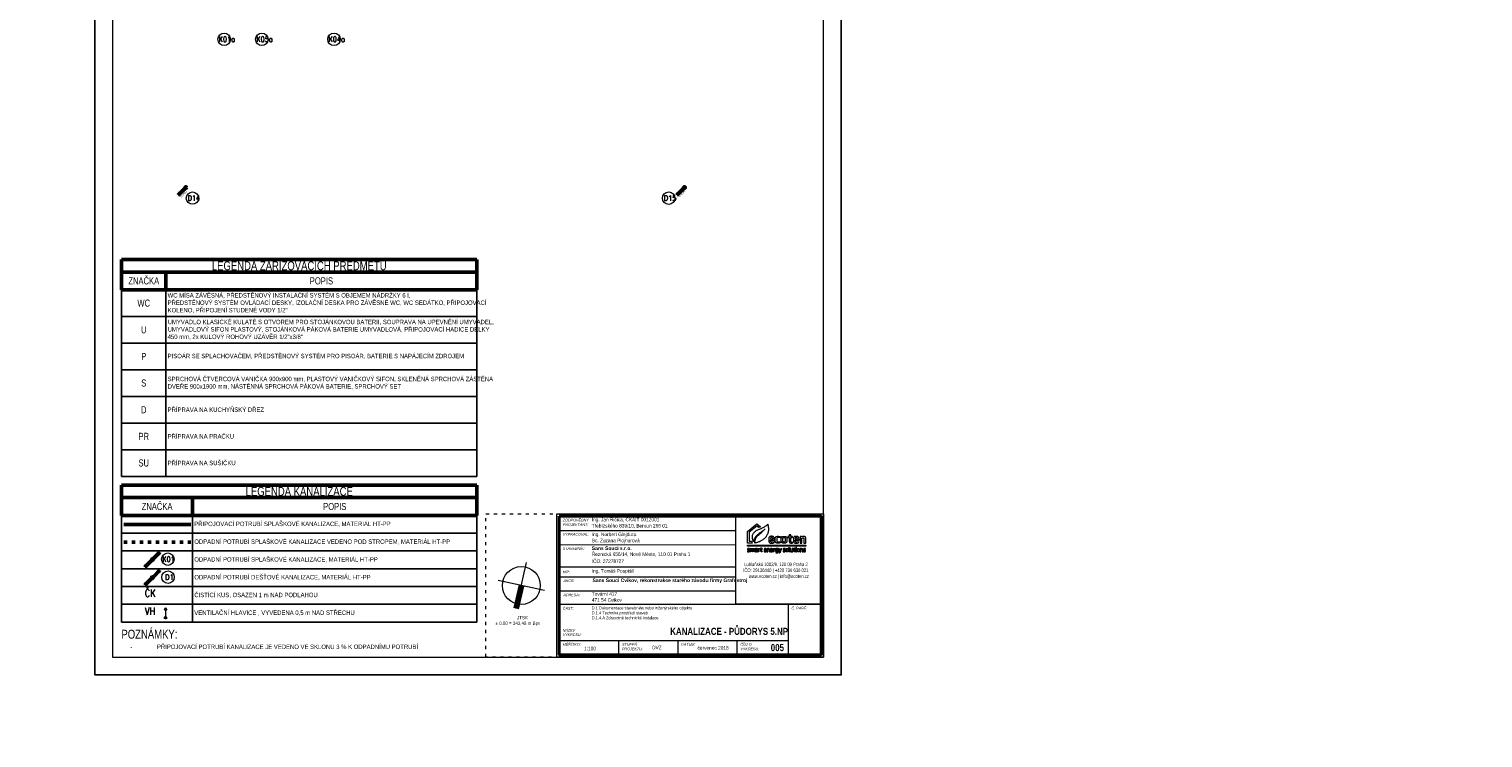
# Model space of a CAD drawing. Header units: millimetres. Extents: x 886281 to 2603493, y -207328 to 3107.
# Tile 15 of 24: x 1300130 to 1381951, y -207328 to -167426. Entities that reach past the tile are written whole.
import ezdxf

# ---------------------------------------------------------------- set-up
doc = ezdxf.new("R2010")
doc.units = ezdxf.units.MM
doc.header["$LTSCALE"] = 15
doc.linetypes.add('ACAD_ISO03W100', pattern=[30, 12, -18])
doc.layers.add('AA_FORMÁTY NETISK', color=40, linetype='Continuous', plot=False)
for name, color, linetype, lineweight in [('AA_FORMÁTY TISK', 7, 'Continuous', 15), ('AA_ROZPISKY', 7, 'Continuous', 15), ('AA_STUPEŇ DVZ', 4, 'Continuous', 15), ('AA_VÝKRES - BOURÁNÍ', 3, 'Continuous', 15), ('Kóty_obecně', 7, 'Continuous', 25), ('ZTI-kan_st_destova', 71, 'Continuous', 50), ('ZTI-kan_st_splaskova', 12, 'Continuous', 50), ('ZTI-kanal_pripojovaci', 130, 'Continuous', 50), ('ZTI-kanal_splaskova_pod_str', 32, 'ACAD_ISO03W100', 50), ('ZTI-komponenty', 120, 'Continuous', 20), ('ZTI_popis', 191, 'Continuous', 15)]:
    doc.layers.add(name, color=color, linetype=linetype, lineweight=lineweight)
doc.layers.add('ZTI-kanal_pripojovaci-popis', color=7, linetype='Continuous')
doc.styles.add('Popis', font='simplex.shx', dxfattribs={"width": 0.85, "height": 150})
doc.styles.get("Standard").update_dxf_attribs({"font": 'ic-simplex.shx', "width": 0.8})

# ---------------------------------------------------------------- blocks, each defined once
blk = doc.blocks.new('ecoten_logo_obrys')
at = {"lineweight": 5}
for points in [[(750, 1940), (899, 1620), (0, 1620), (0, 3760), (1740, 5160), (2420, 4610), (2057, 4478), (1740, 4740), (320, 3600), (320, 1940), (750, 1940)], [(3740, 5090), (3760, 5040), (3780, 4980), (3790, 4930), (3810, 4860), (3820, 4800), (3830, 4750), (3840, 4700), (3850, 4650), (3860, 4600), (3860, 4560), (3870, 4480), (3870, 4440), (3880, 4360), (3880, 4230), (3880, 4100), (3880, 4050), (3871, 3920), (3849, 3780), (3819, 3640), (3769, 3440), (3750, 3380), (3709, 3280), (3669, 3190), (3630, 3110), (3600, 3050), (3530, 2930), (3480, 2850), (3440, 2790), (3370, 2700), (3291, 2609), (3210, 2520), (3089, 2411), (2969, 2311), (2890, 2250), (2820, 2200), (2710, 2131), (2610, 2071), (2480, 1999), (2420, 1970), (2320, 1921), (2200, 1870), (2100, 1830), (2000, 1789), (1850, 1740), (1720, 1701), (1600, 1671), (1480, 1641), (1390, 1620), (1360, 1620), (1360, 1670), (1370, 1810), (1400, 2000), (1430, 2130), (1481, 2320), (1531, 2450), (1580, 2560), (1630, 2640), (1680, 2720), (1730, 2780), (1819, 2890), (1891, 2969), (1981, 3059), (2151, 3219), (2271, 3319), (2350, 3390), (2521, 3519), (2641, 3619), (2749, 3711), (2840, 3790), (2920, 3870), (3000, 3939), (3121, 4059), (3270, 4220), (3170, 4130), (3081, 4049), (2970, 3960), (2840, 3850), (2720, 3760), (2560, 3640), (2450, 3560), (2331, 3479), (2160, 3360), (2070, 3290), (1990, 3229), (1850, 3120), (1740, 3020), (1660, 2940), (1550, 2830), (1479, 2740), (1420, 2650), (1360, 2560), (1310, 2470), (1270, 2370), (1221, 2250), (1191, 2150), (1150, 2000), (1130, 1910), (1120, 1870), (1100, 1930), (1070, 2000), (1009, 2160), (979, 2270), (950, 2370), (920, 2540), (910, 2690), (910, 2830), (929, 2940), (959, 3080), (1010, 3220), (1059, 3330), (1131, 3450), (1180, 3520), (1241, 3590), (1331, 3679), (1461, 3789), (1549, 3861), (1640, 3920), (1761, 3989), (1900, 4060), (2030, 4121), (2140, 4170), (2240, 4210), (2410, 4269), (2550, 4320), (2730, 4400), (2890, 4481), (3030, 4559), (3130, 4619), (3220, 4671), (3290, 4720), (3380, 4780), (3440, 4830), (3560, 4920), (3650, 5000), (3740, 5090)], [(4260, 2140), (4980, 2140), (4980, 2240), (4971, 2420), (4961, 2530), (4931, 2650), (4891, 2720), (4850, 2770), (4770, 2820), (4700, 2840), (4640, 2850), (4580, 2860), (4510, 2860), (4340, 2860), (4260, 2851), (4190, 2830), (4110, 2800), (4060, 2760), (4020, 2720), (4000, 2680), (3980, 2630), (3961, 2540), (3950, 2470), (3950, 2420), (3950, 2340), (3950, 2120), (3950, 2030), (3960, 1970), (3979, 1850), (3990, 1810), (4010, 1770), (4040, 1720), (4070, 1690), (4120, 1650), (4170, 1630), (4230, 1610), (4300, 1600), (4560, 1600), (4680, 1611), (4820, 1631), (4910, 1640), (4910, 1840), (4590, 1812), (4440, 1809), (4390, 1820), (4360, 1830), (4330, 1850), (4310, 1870), (4300, 1890), (4290, 1910), (4280, 1940), (4260, 2020), (4260, 2140)], [(6090, 2820), (6090, 2600), (5910, 2619), (5780, 2630), (5590, 2630), (5540, 2620), (5500, 2590), (5480, 2560), (5460, 2480), (5450, 2410), (5450, 2040), (5460, 1980), (5480, 1930), (5500, 1890), (5530, 1860), (5570, 1840), (5610, 1830), (5670, 1820), (5850, 1820), (5970, 1830), (6100, 1839), (6100, 1650), (6010, 1629), (5880, 1611), (5760, 1600), (5490, 1600), (5410, 1610), (5350, 1630), (5290, 1660), (5260, 1680), (5220, 1720), (5190, 1770), (5160, 1840), (5139, 1930), (5130, 2070), (5130, 2100), (5130, 2410), (5140, 2480), (5160, 2610), (5180, 2660), (5200, 2700), (5230, 2750), (5260, 2780), (5310, 2810), (5360, 2830), (5400, 2840), (5460, 2850), (5550, 2861), (5660, 2861), (5810, 2850), (5950, 2840), (6040, 2829), (6090, 2820)], [(6240, 2060), (6240, 2410), (6250, 2520), (6270, 2610), (6290, 2660), (6310, 2700), (6340, 2740), (6380, 2780), (6430, 2810), (6500, 2830), (6600, 2849), (6940, 2849), (7010, 2840), (7070, 2820), (7120, 2800), (7150, 2780), (7200, 2730), (7230, 2690), (7250, 2650), (7270, 2580), (7280, 2530), (7290, 2480), (7301, 2320), (7301, 2140), (7291, 1990), (7280, 1900), (7260, 1830), (7240, 1780), (7210, 1730), (7180, 1700), (7150, 1670), (7090, 1640), (7030, 1620), (6980, 1610), (6910, 1600), (6630, 1600), (6550, 1610), (6480, 1630), (6430, 1650), (6390, 1670), (6330, 1720), (6300, 1780), (6280, 1830), (6270, 1870), (6260, 1910), (6250, 1980), (6240, 2060)], [(8810, 2140), (9530, 2140), (9530, 2240), (9521, 2420), (9511, 2530), (9481, 2650), (9441, 2720), (9400, 2770), (9320, 2820), (9250, 2840), (9190, 2850), (9130, 2860), (9060, 2860), (8890, 2860), (8810, 2851), (8740, 2830), (8660, 2800), (8610, 2760), (8570, 2720), (8550, 2680), (8530, 2630), (8511, 2540), (8500, 2470), (8500, 2420), (8500, 2340), (8500, 2120), (8500, 2030), (8510, 1970), (8529, 1850), (8540, 1810), (8560, 1770), (8590, 1720), (8620, 1690), (8670, 1650), (8720, 1630), (8780, 1610), (8850, 1600), (9110, 1600), (9230, 1611), (9370, 1631), (9460, 1640), (9460, 1840), (9140, 1812), (8990, 1809), (8940, 1820), (8910, 1830), (8880, 1850), (8860, 1870), (8850, 1890), (8840, 1910), (8830, 1940), (8810, 2020), (8810, 2140)], [(9740, 1620), (10060, 1620), (10060, 2540), (10210, 2589), (10320, 2610), (10370, 2610), (10410, 2600), (10430, 2580), (10440, 2560), (10440, 2550), (10440, 1620), (10764, 1620), (10764, 2590), (10740, 2680), (10710, 2740), (10660, 2790), (10610, 2820), (10560, 2840), (10520, 2850), (10320, 2850), (10240, 2830), (10160, 2800), (10040, 2750), (10030, 2770), (10020, 2800), (10010, 2830), (9740, 2830), (9740, 1620)], [(0, 1220), (10764, 1220), (10764, 1070), (0, 1070), (0, 1220)], [(30, 0), (290, 0), (320, 10), (340, 20), (360, 30), (390, 60), (400, 80), (410, 100), (410, 110), (410, 200), (400, 230), (380, 260), (360, 280), (330, 300), (270, 330), (220, 350), (170, 370), (140, 390), (120, 400), (100, 430), (100, 480), (110, 500), (140, 520), (240, 520), (350, 510), (380, 510), (380, 590), (280, 601), (140, 601), (90, 590), (70, 580), (50, 570), (40, 560), (20, 540), (10, 520), (0, 490), (0, 410), (10, 380), (20, 360), (40, 330), (70, 310), (100, 290), (150, 270), (220, 240), (260, 220), (290, 200), (300, 190), (310, 170), (310, 120), (300, 100), (280, 90), (250, 80), (110, 80), (30, 90), (30, 0)], [(520, 0), (520, 590), (600, 590), (610, 550), (660, 570), (720, 590), (800, 600), (850, 600), (900, 590), (930, 570), (940, 560), (1020, 580), (1070, 590), (1140, 600), (1200, 600), (1250, 590), (1280, 570), (1300, 540), (1310, 510), (1310, 0), (1220, 0), (1220, 470), (1210, 490), (1180, 510), (1120, 510), (1020, 491), (970, 480), (960, 470), (960, 0), (870, 0), (870, 480), (860, 500), (840, 510), (770, 510), (620, 470), (620, 0), (520, 0)], [(1450, 580), (1470, 500), (1610, 520), (1700, 520), (1730, 510), (1750, 500), (1760, 480), (1770, 460), (1770, 330), (1560, 330), (1530, 330), (1500, 320), (1480, 310), (1450, 290), (1430, 260), (1420, 230), (1420, 120), (1430, 80), (1440, 60), (1460, 30), (1480, 10), (1510, 0), (1540, -10), (1600, -10), (1650, 0), (1690, 10), (1760, 39), (1770, 40), (1780, 0), (1860, 0), (1860, 500), (1850, 530), (1840, 560), (1810, 580), (1790, 590), (1750, 600), (1580, 600), (1450, 580)], [(1770, 260), (1770, 130), (1620, 81), (1570, 80), (1540, 90), (1520, 120), (1510, 150), (1510, 210), (1540, 240), (1580, 260), (1770, 270), (1770, 260)], [(1990, 0), (1990, 590), (2080, 590), (2080, 550), (2130, 570), (2200, 590), (2260, 600), (2280, 600), (2280, 520), (2230, 510), (2160, 490), (2090, 470), (2080, 460), (2080, 0), (1990, 0)], [(2350, 510), (2350, 590), (2490, 590), (2490, 740), (2590, 740), (2590, 590), (2720, 590), (2720, 510), (2590, 510), (2590, 140), (2600, 100), (2620, 80), (2640, 70), (2740, 70), (2740, 0), (2680, -10), (2630, -10), (2580, 0), (2550, 10), (2510, 50), (2490, 120), (2490, 510), (2350, 510)], [(3160, 260), (3530, 260), (3530, 420), (3509, 510), (3490, 540), (3460, 570), (3390, 600), (3210, 600), (3170, 590), (3130, 570), (3100, 540), (3080, 490), (3070, 440), (3070, 160), (3090, 80), (3110, 40), (3150, 10), (3180, 0), (3240, -10), (3330, -10), (3500, 10), (3500, 80), (3400, 69), (3280, 69), (3220, 80), (3190, 100), (3170, 140), (3160, 180), (3160, 260)], [(3160, 340), (3160, 410), (3170, 460), (3190, 500), (3230, 520), (3270, 530), (3340, 530), (3390, 510), (3410, 490), (3430, 450), (3440, 420), (3440, 340), (3160, 340)], [(3640, 590), (3640, 0), (3740, 0), (3740, 470), (3840, 501), (3890, 510), (3960, 510), (3980, 500), (3990, 470), (3990, 0), (4090, 0), (4090, 500), (4070, 550), (4040, 580), (3990, 600), (3920, 600), (3850, 590), (3780, 570), (3730, 550), (3720, 590), (3640, 590)], [(4300, 260), (4670, 260), (4670, 420), (4649, 510), (4630, 540), (4600, 570), (4530, 600), (4350, 600), (4310, 590), (4270, 570), (4240, 540), (4220, 490), (4210, 440), (4210, 160), (4230, 80), (4250, 40), (4290, 10), (4320, 0), (4380, -10), (4470, -10), (4640, 10), (4640, 80), (4540, 69), (4420, 69), (4360, 80), (4330, 100), (4310, 140), (4300, 180), (4300, 260)], [(4260, 2350), (4680, 2350), (4680, 2400), (4670, 2480), (4660, 2550), (4640, 2590), (4610, 2620), (4590, 2630), (4570, 2640), (4540, 2650), (4400, 2650), (4370, 2640), (4330, 2620), (4310, 2600), (4290, 2580), (4280, 2550), (4270, 2510), (4260, 2440), (4260, 2350)], [(4300, 340), (4300, 410), (4310, 460), (4330, 500), (4370, 520), (4410, 530), (4480, 530), (4530, 510), (4550, 490), (4570, 450), (4580, 420), (4580, 340), (4300, 340)], [(4780, 0), (4780, 590), (4870, 590), (4870, 550), (4920, 570), (4990, 590), (5050, 600), (5070, 600), (5070, 520), (5020, 510), (4950, 490), (4880, 470), (4870, 460), (4870, 0), (4780, 0)], [(5670, 600), (5320, 600), (5260, 590), (5210, 570), (5180, 540), (5160, 510), (5150, 470), (5150, 330), (5170, 280), (5190, 260), (5210, 240), (5190, 220), (5190, 130), (5210, 90), (5240, 60), (5280, 50), (5490, 50), (5540, 30), (5570, -10), (5570, -30), (5570, -70), (5560, -90), (5540, -110), (5500, -130), (5330, -130), (5220, -121), (5220, -210), (5350, -219), (5500, -219), (5570, -200), (5620, -170), (5650, -130), (5670, -80), (5670, 20), (5650, 70), (5620, 100), (5570, 120), (5530, 130), (5320, 130), (5290, 140), (5280, 160), (5280, 200), (5300, 210), (5510, 210), (5570, 240), (5590, 260), (5610, 290), (5620, 340), (5620, 480), (5610, 520), (5680, 530), (5680, 600), (5670, 600)], [(5320, 520), (5470, 520), (5500, 510), (5520, 490), (5530, 460), (5530, 370), (5520, 330), (5490, 300), (5450, 290), (5320, 290), (5290, 300), (5270, 310), (5250, 330), (5240, 370), (5240, 460), (5260, 490), (5280, 510), (5320, 520)], [(5750, 590), (5860, 590), (6016, 109), (6172, 589), (6280, 589), (5998, -230), (5910, -230), (5980, 0), (5950, 0), (5750, 590)], [(6710, 2660), (6820, 2660), (6860, 2650), (6910, 2630), (6940, 2600), (6960, 2560), (6970, 2520), (6980, 2470), (6990, 2360), (6990, 2090), (6981, 1990), (6970, 1940), (6950, 1880), (6930, 1850), (6900, 1830), (6860, 1810), (6820, 1800), (6720, 1800), (6680, 1810), (6640, 1830), (6610, 1850), (6590, 1870), (6570, 1910), (6560, 2000), (6551, 2130), (6551, 2330), (6560, 2460), (6570, 2530), (6580, 2570), (6600, 2600), (6620, 2620), (6650, 2640), (6670, 2650), (6710, 2660)], [(6610, 0), (6870, 0), (6900, 10), (6920, 20), (6940, 30), (6970, 60), (6980, 80), (6990, 100), (6990, 110), (6990, 200), (6980, 230), (6960, 260), (6940, 280), (6910, 300), (6850, 330), (6800, 350), (6750, 370), (6720, 390), (6700, 400), (6680, 430), (6680, 480), (6690, 500), (6720, 520), (6820, 520), (6930, 510), (6960, 510), (6960, 590), (6860, 601), (6720, 601), (6670, 590), (6650, 580), (6630, 570), (6620, 560), (6600, 540), (6590, 520), (6580, 490), (6580, 410), (6590, 380), (6600, 360), (6620, 330), (6650, 310), (6680, 290), (6730, 270), (6800, 240), (6840, 220), (6870, 200), (6880, 190), (6890, 170), (6890, 120), (6880, 100), (6860, 90), (6830, 80), (6690, 80), (6610, 90), (6610, 0)], [(7090, 170), (7090, 420), (7110, 500), (7130, 540), (7160, 570), (7200, 590), (7260, 600), (7400, 600), (7450, 590), (7500, 570), (7530, 540), (7550, 500), (7560, 440), (7569, 370), (7569, 200), (7560, 130), (7540, 80), (7530, 60), (7490, 20), (7450, 0), (7370, -10), (7280, -10), (7210, 0), (7170, 20), (7140, 40), (7110, 90), (7090, 170)], [(7190, 200), (7190, 390), (7200, 450), (7210, 490), (7230, 510), (7280, 530), (7380, 530), (7420, 510), (7450, 480), (7460, 440), (7470, 380), (7470, 210), (7470, 170), (7450, 110), (7420, 90), (7380, 70), (7270, 70), (7240, 80), (7220, 100), (7200, 130), (7190, 200)], [(7850, -10), (7770, -10), (7730, 10), (7700, 50), (7690, 80), (7680, 130), (7680, 810), (7790, 810), (7790, 100), (7800, 70), (7820, 60), (7850, 60), (7850, -10)], [(8387, 1), (8387, 591), (8287, 591), (8287, 121), (8187, 90), (8137, 81), (8067, 81), (8047, 91), (8037, 121), (8037, 591), (7937, 591), (7937, 91), (7957, 41), (7987, 11), (8037, -9), (8107, -9), (8177, 1), (8247, 21), (8297, 41), (8307, 1), (8387, 1)], [(8480, 510), (8480, 590), (8620, 590), (8620, 740), (8720, 740), (8720, 590), (8850, 590), (8850, 510), (8720, 510), (8720, 140), (8730, 100), (8750, 80), (8770, 70), (8870, 70), (8870, 0), (8810, -10), (8760, -10), (8710, 0), (8680, 10), (8640, 50), (8620, 120), (8620, 510), (8480, 510)], [(8810, 2350), (9230, 2350), (9230, 2400), (9220, 2480), (9210, 2550), (9190, 2590), (9160, 2620), (9140, 2630), (9120, 2640), (9090, 2650), (8950, 2650), (8920, 2640), (8880, 2620), (8860, 2600), (8840, 2580), (8830, 2550), (8820, 2510), (8810, 2440), (8810, 2350)], [(8960, 710), (8980, 680), (9050, 680), (9070, 710), (9070, 770), (9050, 790), (8980, 790), (8960, 770), (8960, 710)], [(8970, 590), (8970, 0), (9060, 0), (9060, 590), (8970, 590)], [(9175, 170), (9175, 420), (9195, 500), (9215, 540), (9245, 570), (9285, 590), (9345, 600), (9485, 600), (9535, 590), (9585, 570), (9615, 540), (9635, 500), (9645, 440), (9654, 370), (9654, 200), (9645, 130), (9625, 80), (9615, 60), (9575, 20), (9535, 0), (9455, -10), (9365, -10), (9295, 0), (9255, 20), (9225, 40), (9195, 90), (9175, 170)], [(9275, 200), (9275, 390), (9285, 450), (9295, 490), (9315, 510), (9365, 530), (9465, 530), (9505, 510), (9535, 480), (9545, 440), (9555, 380), (9555, 210), (9555, 170), (9535, 110), (9505, 90), (9465, 70), (9355, 70), (9325, 80), (9305, 100), (9285, 130), (9275, 200)], [(9770, 590), (9770, 0), (9870, 0), (9870, 470), (9970, 501), (10020, 510), (10090, 510), (10110, 500), (10120, 470), (10120, 0), (10220, 0), (10220, 500), (10200, 550), (10170, 580), (10120, 600), (10050, 600), (9980, 590), (9910, 570), (9860, 550), (9850, 590), (9770, 590)], [(10360, 0), (10620, 0), (10650, 10), (10670, 20), (10690, 30), (10720, 60), (10730, 80), (10740, 100), (10740, 110), (10740, 200), (10730, 230), (10710, 260), (10690, 280), (10660, 300), (10600, 330), (10550, 350), (10500, 370), (10470, 390), (10450, 400), (10430, 430), (10430, 480), (10440, 500), (10470, 520), (10570, 520), (10680, 510), (10710, 510), (10710, 590), (10610, 601), (10470, 601), (10420, 590), (10400, 580), (10380, 570), (10370, 560), (10350, 540), (10340, 520), (10330, 490), (10330, 410), (10340, 380), (10350, 360), (10370, 330), (10400, 310), (10430, 290), (10480, 270), (10550, 240), (10590, 220), (10620, 200), (10630, 190), (10640, 170), (10640, 120), (10630, 100), (10610, 90), (10580, 80), (10440, 80), (10360, 90), (10360, 0)]]:
    blk.add_lwpolyline(points, dxfattribs=at)
blk.add_lwpolyline([(8270, 1800), (8170, 1800), (8120, 1810), (8090, 1830), (8070, 1850), (8050, 1900), (8050, 2620), (8320, 2620), (8320, 2830), (8050, 2830), (8050, 3130), (7730, 3130), (7730, 2830), (7460, 2830), (7460, 2620), (7730, 2620), (7730, 1960), (7740, 1880), (7750, 1830), (7770, 1770), (7790, 1730), (7840, 1680), (7880, 1650), (7920, 1630), (7980, 1610), (8050, 1600), (8230, 1600), (8300, 1610), (8350, 1620), (8350, 1810)], close=True, dxfattribs=at)
blk = doc.blocks.new('*T344')
at = {"layer": 'Kóty_obecně', "color": 6, "linetype": 'ByBlock', "lineweight": 50, "transparency": 16777216}
for p, q in [((0, 0), (20000, 0)), ((0, 0), (0, -1700)), ((20000, 0), (20000, -1700)), ((0, -700), (20000, -700)), ((2500, -700), (2500, -1700)), ((0, -1700), (20000, -1700))]:
    blk.add_line(p, q, dxfattribs=at)
at = {"layer": 'Kóty_obecně', "color": 0, "linetype": 'ByBlock', "lineweight": -2, "transparency": 16777216}
for p, q in [((0, -1700), (0, -12200)), ((2500, -1700), (2500, -12200)), ((20000, -1700), (20000, -12200)), ((0, -3200), (20000, -3200)), ((0, -4700), (20000, -4700)), ((0, -6200), (20000, -6200)), ((0, -7700), (20000, -7700)), ((0, -9200), (20000, -9200)), ((0, -10700), (20000, -10700)), ((0, -12200), (20000, -12200))]:
    blk.add_line(p, q, dxfattribs=at)
at = {"layer": 'Kóty_obecně', "color": 0, "transparency": 16777216}
for s, insert, char_height, width, attachment_point in [('{\\Fc:\\program files\\ab studio\\cadkonplus 2018\\2018\\fonts\\ic-simplex|c238;LEGENDA ZAŘIZOVACÍCH PŘEDMĚTŮ}', (10000, -350), 500, 19997, 5), ('Z{\\Fc:\\program files\\ab studio\\cadkonplus 2018\\2018\\fonts\\ic-simplex|c238;NAČKA}', (1250, -1200), 400, 2497, 5), ('P{\\Fc:\\program files\\ab studio\\cadkonplus 2018\\2018\\fonts\\ic-simplex|c238;OPIS}', (11250, -1200), 400, 17497, 5), ('{\\Fc:\\program files\\ab studio\\cadkonplus 2018\\2018\\fonts\\ic-simplex|c238;WC}', (1250, -2450), 400, 2497, 5), ('\\A1;{\\Fc:\\program files\\ab studio\\cadkonplus 2018\\2018\\fonts\\ic-simplex|c238; WC MÍSA ZÁVĚSNÁ, PŘEDSTĚNOVÝ INSTALAČNÍ SYSTÉM S OBJEMEM NÁDRŽKY 6 l, \\P PŘEDSTĚNOVÝ SYSTÉM OVLÁDACÍ DESKY, IZOLAČNÍ DESKA PRO ZÁVĚSNÉ WC, WC SEDÁTKO, PŘIPOJOVACÍ\\P KOLENO, PŘIPOJENÍ STUDENÉ VODY 1/2"}', (2501.5, -2450), 250, 17497, 4), ('{\\Fc:\\program files\\ab studio\\cadkonplus 2018\\2018\\fonts\\ic-simplex|c238;U}', (1250, -3950), 400, 2497, 5), ('\\A1;{\\Fc:\\program files\\ab studio\\cadkonplus 2018\\2018\\fonts\\ic-simplex|c238; UMYVADLO KLASICKÉ KULATÉ S OTVOREM PRO STOJÁNKOVOU BATERII, SOUPRAVA NA UPEVNĚNÍ UMYVADEL, \\P UMYVADLOVÝ SIFON PLASTOVÝ, STOJÁNKOVÁ PÁKOVÁ BATERIE UMYVADLOVÁ, PŘIPOJOVACÍ HADICE DÉLKY\\P 450 mm, 2x KULOVÝ ROHOVÝ UZÁVĚR 1/2"x3/8" }', (2501.5, -3950), 250, 17497, 4), ('{\\Fc:\\program files\\ab studio\\cadkonplus 2018\\2018\\fonts\\ic-simplex|c238;P}', (1250, -5450), 400, 2497, 5), ('{\\Fc:\\program files\\ab studio\\cadkonplus 2018\\2018\\fonts\\ic-simplex|c238; PISOÁR SE SPLACHOVAČEM, PŘEDSTĚNOVÝ SYSTÉM PRO PISOÁR, BATERIE S NAPÁJECÍM ZDROJEM}', (2501.5, -5450), 250, 17497, 4), ('\\W0.8; SPRCHOVÁ ČTVERCOVÁ VANIČKA 900x900 mm, PLASTOVÝ VANIČKOVÝ SIFON, SKLENĚNÁ SPRCHOVÁ ZÁSTĚNA\\P DVEŘE 900x1900 mm, NÁSTĚNNÁ SPRCHOVÁ PÁKOVÁ BATERIE, SPRCHOVÝ SET', (2501.5, -6950), 250, 17497, 4), ('{\\Fc:\\program files\\ab studio\\cadkonplus 2018\\2018\\fonts\\ic-simplex|c238;S}', (1250, -6950), 400, 2497, 5), ('{\\Fc:\\program files\\ab studio\\cadkonplus 2018\\2018\\fonts\\ic-simplex|c238;D}', (1250, -8450), 400, 2497, 5), ('\\A1;\\W0.8; PŘÍPRAVA NA KUCHYŇSKÝ DŘEZ', (2501.5, -8450), 250, 17497, 4), ('{\\Fc:\\program files\\ab studio\\cadkonplus 2018\\2018\\fonts\\ic-simplex|c238;PR}', (1250, -9950), 400, 2497, 5), ('\\W0.8; PŘÍPRAVA NA PRAČKU', (2501.5, -9950), 250, 17497, 4), ('S{\\Fc:\\program files\\ab studio\\cadkonplus 2018\\2018\\fonts\\ic-simplex|c238;U}', (1250, -11450), 400, 2497, 5), ('\\W0.8; PŘÍPRAVA NA SUŠIČKU', (2501.5, -11450), 250, 17497, 4)]:
    blk.add_mtext(s, dxfattribs=dict(at, insert=insert, char_height=char_height, width=width, attachment_point=attachment_point))
blk = doc.blocks.new('*U349')
at = {"color": 0, "linetype": 'ByBlock', "lineweight": -2}
for p, q in [((-35.36, -35.36), (-424.26, -424.26)), ((-424.26, -424.26), (-344.71, -291.68)), ((-291.68, -344.71), (-424.26, -424.26))]:
    blk.add_line(p, q, dxfattribs=at)
blk.add_circle((0, 0), 50, dxfattribs=at)
blk = doc.blocks.new('*U350')
at = {"color": 0, "linetype": 'ByBlock', "lineweight": -2}
for p, q in [((-35.36, -35.36), (-424.26, -424.26)), ((-424.26, -424.26), (-344.71, -291.68)), ((-291.68, -344.71), (-424.26, -424.26))]:
    blk.add_line(p, q, dxfattribs=at)
blk.add_circle((0, 0), 50, dxfattribs=at)
blk = doc.blocks.new('*T370')
at = {"layer": 'Kóty_obecně', "color": 6, "linetype": 'ByBlock', "lineweight": 50, "transparency": 16777216}
for p, q in [((0, 0), (20000, 0)), ((0, 0), (0, -1700)), ((20000, 0), (20000, -1700)), ((0, -700), (20000, -700)), ((4000, -700), (4000, -1700)), ((0, -1700), (20000, -1700))]:
    blk.add_line(p, q, dxfattribs=at)
at = {"layer": 'Kóty_obecně', "color": 0, "linetype": 'ByBlock', "lineweight": -2, "transparency": 16777216}
for p, q in [((0, -1700), (0, -7700)), ((4000, -1700), (4000, -7700)), ((20000, -1700), (20000, -7700)), ((0, -2700), (20000, -2700)), ((0, -3700), (20000, -3700)), ((0, -4700), (20000, -4700)), ((0, -5700), (20000, -5700)), ((0, -6700), (20000, -6700)), ((0, -7700), (20000, -7700))]:
    blk.add_line(p, q, dxfattribs=at)
at = {"layer": 'Kóty_obecně', "color": 0, "transparency": 16777216}
for s, insert, char_height, width, attachment_point in [('{\\Fc:\\program files\\ab studio\\cadkonplus 2018\\2018\\fonts\\ic-simplex|c238;LEGENDA KANALIZACE}', (10000, -350), 500, 19997, 5), ('Z{\\Fc:\\program files\\ab studio\\cadkonplus 2018\\2018\\fonts\\ic-simplex|c238;NAČKA}', (2000, -1200), 400, 3997, 5), ('P{\\Fc:\\program files\\ab studio\\cadkonplus 2018\\2018\\fonts\\ic-simplex|c238;OPIS}', (12000, -1200), 400, 15997, 5), ('\\A1; PŘIPOJOVACÍ POTRUBÍ SPLAŠKOVÉ KANALIZACE, MATERIÁL {\\Fc:\\program files\\ab studio\\cadkonplus 2018\\2018\\fonts\\ic-simplex|c238;HT-}PP', (4001.5, -2200), 250, 15997, 4), ('{\\Fc:\\program files\\ab studio\\cadkonplus 2018\\2018\\fonts\\ic-simplex|c238; ODPADNÍ POTRUBÍ SPLAŠKOVÉ KANALIZACE VEDENO POD STROPEM, MATERIÁL HT-PP}', (4001.5, -3200), 250, 15997, 4), ('{\\Fc:\\program files\\ab studio\\cadkonplus 2018\\2018\\fonts\\ic-simplex|c238; ODPADNÍ POTRUBÍ SPLAŠKOVÉ KANALIZACE, MATERIÁL HT-PP}', (4001.5, -4200), 250, 15997, 4), ('{\\Fc:\\program files\\ab studio\\cadkonplus 2018\\2018\\fonts\\ic-simplex|c238; ODPADNÍ POTRUBÍ DEŠŤOVÉ KANALIZACE, MATERIÁL HT-PP}', (4001.5, -5200), 250, 15997, 4), ('{\\Fc:\\program files\\ab studio\\cadkonplus 2018\\2018\\fonts\\ic-simplex|c238; ČISTÍCÍ KUS, OSAZEN 1 m NAD PODLAHOU}', (4001.5, -6200), 250, 15997, 4), ('{\\Fc:\\program files\\ab studio\\cadkonplus 2018\\2018\\fonts\\ic-simplex|c238; VENTILAČNÍ HLAVICE , VYVEDENA 0,5 m NAD STŘECHU}', (4001.5, -7200), 250, 15997, 4)]:
    blk.add_mtext(s, dxfattribs=dict(at, insert=insert, char_height=char_height, width=width, attachment_point=attachment_point))
blk = doc.blocks.new('*U187')
at = {"color": 0, "linetype": 'ByBlock', "lineweight": -2}
for p, q in [((35.36, 35.36), (424.26, 424.26)), ((424.26, 424.26), (291.68, 344.71)), ((344.71, 291.68), (424.26, 424.26)), ((-35.36, -35.36), (-424.26, -424.26)), ((-424.26, -424.26), (-344.71, -291.68)), ((-291.68, -344.71), (-424.26, -424.26))]:
    blk.add_line(p, q, dxfattribs=at)
blk.add_circle((0, 0), 50, dxfattribs=at)
blk = doc.blocks.new('*U96')
at = {"color": 0, "linetype": 'ByBlock', "lineweight": -2}
for p, q in [((35.36, 35.36), (424.26, 424.26)), ((424.26, 424.26), (291.68, 344.71)), ((344.71, 291.68), (424.26, 424.26)), ((-35.36, -35.36), (-424.26, -424.26)), ((-424.26, -424.26), (-344.71, -291.68)), ((-291.68, -344.71), (-424.26, -424.26))]:
    blk.add_line(p, q, dxfattribs=at)
blk.add_circle((0, 0), 50, dxfattribs=at)
blk = doc.blocks.new('*U225')
at = {"color": 0, "linetype": 'ByBlock', "lineweight": -2}
for p, q in [((-72, 49), (-20, 92)), ((-72, 49), (72, 49)), ((-51, 402), (0, 500)), ((-51, 402), (51, 402)), ((-20, 92), (-20, 134)), ((-20, 134), (20, 134)), ((0, 500), (51, 402)), ((0, 402), (0, 0)), ((20, 92), (20, 134)), ((72, 49), (20, 92))]:
    blk.add_line(p, q, dxfattribs=at)

msp = doc.modelspace()

# ---------------------------------------------------------------- linework, layer by layer
at = {"layer": 'AA_FORMÁTY NETISK'}
msp.add_lwpolyline([(1303834, -119684), (1303834, -203784), (1345834, -203784), (1345834, -119684)], close=True, dxfattribs=at)
at = {"layer": 'AA_FORMÁTY TISK'}
msp.add_lwpolyline([(1304834, -120684), (1304834, -202784), (1344834, -202784), (1344834, -120684)], close=True, dxfattribs=at)
at = {"layer": 'AA_ROZPISKY', "lineweight": 20}
for p, q in [((1329968, -195649), (1339902, -195650)), ((1329968, -196449), (1339902, -196450)), ((1329968, -196449), (1339902, -196450)), ((1329968, -197699), (1339901, -197700)), ((1330009, -198252), (1339901, -198253)), ((1330009, -199052), (1339901, -199053)), ((1329968, -199799), (1344701, -199800)), ((1329968, -201849), (1342842, -201850)), ((1333301, -201849), (1333301, -202649)), ((1336634, -201850), (1336634, -202650)), ((1339968, -201850), (1339968, -202650))]:
    msp.add_line(p, q, dxfattribs=at)
at = {"layer": 'AA_ROZPISKY'}
for p, q in [((1327547, -200051), (1328123, -197447)), ((1329137, -199037), (1326533, -198461)), ((1342842, -199800), (1342842, -202650))]:
    msp.add_line(p, q, dxfattribs=at)
at = {"layer": 'AA_ROZPISKY', "lineweight": 80}
msp.add_line((1327835, -198749), (1327547, -200051), dxfattribs=at)
at = {"layer": 'AA_ROZPISKY', "linetype": 'ACAD_ISO03W100', "lineweight": 20}
msp.add_lwpolyline([(1325835, -194715), (1344835, -194717), (1344834, -202784), (1325834, -202782)], close=True, dxfattribs=at)
at = {"layer": 'AA_ROZPISKY', "lineweight": 20}
for points in [[(1329835, -194716), (1344835, -194717), (1344834, -202784), (1329834, -202782)], [(1339902, -194850), (1344702, -194850), (1344701, -199800), (1339901, -199800)]]:
    msp.add_lwpolyline(points, close=True, dxfattribs=at)
at = {"layer": 'AA_ROZPISKY', "lineweight": 40}
msp.add_lwpolyline([(1329968, -194849), (1344702, -194850), (1344701, -202650), (1329968, -202649)], close=True, dxfattribs=at)
at = {"layer": 'AA_ROZPISKY'}
msp.add_circle((1327835, -198749), 1067, dxfattribs=at)
at = {"layer": 'ZTI-kan_st_destova', "lineweight": 15}
for centre in [(1309325, -176940), (1336129, -176943), (1307950, -198280)]:
    msp.add_circle(centre, 350, dxfattribs=at)
at = {"layer": 'ZTI-kan_st_splaskova', "lineweight": 15}
for centre in [(1311111, -168003), (1313231, -168003), (1317292, -168003), (1307941, -197264)]:
    msp.add_circle(centre, 350, dxfattribs=at)
at = {"layer": 'ZTI-kanal_pripojovaci'}
msp.add_lwpolyline([(1309226, -195306), (1305463, -195306)], dxfattribs=at)
at = {"layer": 'ZTI-kanal_splaskova_pod_str'}
msp.add_lwpolyline([(1305463, -196306), (1309226, -196306)], dxfattribs=at)

# ---------------------------------------------------------------- block references
for name, p in [('*T344', (1305334, -180403)), ('*T370', (1305334, -193103))]:
    msp.add_blockref(name, p)
at = {"layer": 'AA_ROZPISKY', "xscale": 0.3046009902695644, "yscale": 0.3046009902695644, "zscale": 0.3046009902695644, "rotation": 359.994372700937}
msp.add_blockref('ecoten_logo_obrys', (1340558, -196851), dxfattribs=at)
at = {"layer": 'ZTI-kan_st_destova'}
for name, p in [('*U349', (1308950, -176349)), ('*U350', (1337010, -176349))]:
    msp.add_blockref(name, p, dxfattribs=at)
at = {"layer": 'ZTI-kan_st_destova', "rotation": 180}
msp.add_blockref('*U96', (1307072, -198305), dxfattribs=at)
at = {"layer": 'ZTI-kan_st_splaskova', "rotation": 180}
msp.add_blockref('*U187', (1307072, -197291), dxfattribs=at)
at = {"layer": 'ZTI-komponenty', "xscale": 1.332521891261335, "yscale": 1.332521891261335, "zscale": 1.332521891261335}
msp.add_blockref('*U225', (1307814, -200651), dxfattribs=at)

# ---------------------------------------------------------------- texts
at = {"layer": 'AA_ROZPISKY', "rotation": 359.99437}
for s, width, insert, char_height, attachment_point in [('\\pi473.33333;{\\W0.7;Lublaňská 1002/9, 120 00 Praha 2\\P\\pi420,t2420,2620;IČO: 29136440 | +420 736 630 021\\P\\pi736.66667,t2736.66667,4936.66667;www.ecoten.cz | info@ecoten.cz\\H1.2619x; }', 4800, (1175316, -190054), 200, 1), ('\\pi473.33333;{\\W0.7;Lublaňská 1002/9, 120 00 Praha 2\\P\\pi420,t2420,2620;IČO: 29136440 | +420 736 630 021\\P\\pi736.66667,t2736.66667,4936.66667;www.ecoten.cz | info@ecoten.cz\\H1.2619x; }', 4800, (1259299, -190054), 200, 1), ('\\pi1758.22222,t5678.22222;JTSK\\P\\pi545.77778,t4465.77778;± 0,00 = 343,48 m Bpv', 4000, (985081, -192789), 186.67, 1), ('\\pi1758.22222,t5678.22222;JTSK\\P\\pi545.77778,t4465.77778;± 0,00 = 343,48 m Bpv', 4000, (1078271, -193063), 186.67, 1), ('\\pi1758.22222,t5678.22222;JTSK\\P\\pi545.77778,t4465.77778;± 0,00 = 343,48 m Bpv', 4000, (1161249, -193063), 186.67, 1), ('\\pi1758.22222,t5678.22222;JTSK\\P\\pi545.77778,t4465.77778;± 0,00 = 343,48 m Bpv', 4000, (1245232, -193063), 186.67, 1), ('{\\fArial|b0|i1|c238|p34;ZODPOVĚDNÝ PROJEKTANT:}', 53.33, (1330163, -194991), 150, 1), ('\\pt4200;{\\Fc:\\program files\\ab studio\\cadkonplus 2018\\2018\\fonts\\ic-simplex|c238;Třebízského 839/10, Beroun 266 01}', 6041.06, (1331794, -195285), 200, 1), ('\\pt4200;Ing. {\\Fc:\\program files\\ab studio\\cadkonplus 2018\\2018\\fonts\\ic-simplex|c238;Jan Řičica, ČKAIT 0012001}', 6041.06, (1331794, -194935), 200, 1), ('{\\fArial|b0|i1|c238|p34;VYPRACOVAL:}', 1241.72, (1330163, -195791), 150, 1), ('\\pt4200;Ing. {\\Fc:\\program files\\ab studio\\cadkonplus 2018\\2018\\fonts\\ic-simplex|c238;Norbert Glejdura}', 4227.73, (1331799, -195768), 200, 1), ('\\pt4200;{\\Fc:\\program files\\ab studio\\cadkonplus 2018\\2018\\fonts\\ic-simplex|c238;Bc. Zuzana Plojharová}', 4227.73, (1331799, -196115), 200, 1), ('{\\fArial|b0|i1|c238|p34;STAVEBNÍK:}', 1241.72, (1330163, -196591), 150, 1), ('\\pt4200;{\\fArial|b1|i0|c238|p34;Sans Souci s.r.o.\\P}Řeznická 656/14, Nové Město, 110 01 Praha 1', 8102.13, (1331799, -196550), 200, 1), ('{\\fArial|b0|i1|c238|p34;HIP:}', 1241.72, (1330163, -197906), 150, 1), ('\\pt4200;IČO: 27278727', 6355.46, (1331799, -197276), 200, 1), ('\\pt4200;Ing. Tomáš Pospíšil', 3020.53, (1331799, -197826), 200, 1), ('\\pi473.33333;{\\W0.7;Lublaňská 1002/9, 120 00 Praha 2\\P\\pi420,t2420,2620;IČO: 29136440 | +420 736 630 021\\P\\pi736.66667,t2736.66667,4936.66667;www.ecoten.cz | info@ecoten.cz\\H1.2619x; }', 4800, (1339901, -197457), 200, 1), ('{\\fArial|b0|i1|c238|p34;AKCE:}', 1241.72, (1330204, -198399), 150, 1), ('\\pt4200;{\\fArial|b1|i0|c238|p34;Sans Souci Cvikov, rekonstrukce starého závodu firmy Grafostroj}', 7735.47, (1331840, -198354), 200, 1), ('{\\fArial|b0|i1|c238|p34;ADRESA:}', 1241.72, (1330204, -199199), 150, 1), ('\\pt4200;Tovární 417 \\P471 54 Cvikov', 6355.46, (1331799, -199126), 200, 1), ('{\\fArial|b0|i1|c238|p34;ČÁST: }', 565.93, (1330163, -199961), 150, 1), ('\\H166.666;\\W0.8;D.1 Dokumentace stavebního nebo inženýrského objektu\\PD.1.4 Technika prostředí staveb\\PD.1.4.A Zdravotně technické instalace', 9345.46, (1331799, -199926), 200, 1), ('{\\fArial|b0|i1|c238|p34;Č. PARÉ:}', 1241.72, (1343037, -199947), 150, 1), ('\\pi1758.22222,t5678.22222;JTSK\\P\\pi545.77778,t4465.77778;± 0,00 = 343,48 m Bpv', 4000, (1325835, -200465), 186.67, 1), ('{\\fArial|b0|i1|c238|p34;NÁZEV\\PVÝKRESU:}', 345.93, (1330163, -201191), 150, 1), ('{\\fArial|b0|i1|c238|p34;MĚŘÍTKO:}', 1241.72, (1330162, -201991), 150, 1), ('{\\fArial|b0|i1|c238|p34;STUPEŇ\\PPROJEKTU:}', 399.27, (1333496, -201992), 150, 1), ('{\\fArial|b0|i1|c238|p34;DATUM:}', 1241.72, (1336829, -201992), 150, 1), ('{\\fArial|b0|i1|c238|p34;ČÍSLO\\PVÝKRESU:}', 405.93, (1340162, -201992), 150, 1), ('\\pt4200;1:100', 1301.35, (1331364, -202194), 200, 1), ('\\pt4200;červenec 2018', 1955.81, (1339504, -202156), 200, 3)]:
    msp.add_mtext_dynamic_manual_height_columns(s, width=width, gutter_width=150, heights=[0], dxfattribs=dict(at, insert=insert, char_height=char_height, attachment_point=attachment_point))
at = {"layer": 'AA_STUPEŇ DVZ', "insert": (1335194, -202140), "char_height": 200, "attachment_point": 1, "rotation": 359.99437}
msp.add_mtext_dynamic_manual_height_columns('DVZ', width=1390.58, gutter_width=150, heights=[0], dxfattribs=at)
at = {"layer": 'AA_VÝKRES - BOURÁNÍ', "char_height": 400, "attachment_point": 3, "rotation": 359.99437}
for s, width, insert in [('\\pt8400;{\\fArial|b1|i0|c238|p34;KANALIZACE\\fArial|b1|i0|c0|p34; - PŮDORYS \\fArial|b1|i0|c238|p34;5.\\fArial|b1|i0|c0|p34;NP}', 11060.2, (1342842, -201129)), ('\\pt8400;{\\fArial|b1|i0|c238|p34;005}', 1301.35, (1342617, -202043))]:
    msp.add_mtext_dynamic_manual_height_columns(s, width=width, gutter_width=150, heights=[0], dxfattribs=dict(at, insert=insert))
at = {"layer": 'Kóty_obecně', "char_height": 500, "attachment_point": 1}
for s, width, insert in [('\\W0.8;POZNÁMKY:\\P\\pi-1500,l2000,t2000;\\H250;-^IPŘIPOJOVACÍ POTRUBÍ KANALIZACE JE VEDENO VE SKLONU 3 % K ODPADNÍMU POTRUBÍ', 11997.19, (970767, -190304)), ('{\\Fc:\\program files\\ab studio\\cadkonplus 2018\\2018\\fonts\\ic-simplex|c238;POZNÁMKY:\\P\\pi-1500,l2000,t2000;\\H0.5x;-^IPŘIPOJOVACÍ POTRUBÍ KANALIZACE JE VEDENO VE SKLONU 3 % K ODPADNÍMU POTRUBÍ}', 20006.89, (1057764, -193681)), ('{\\Fc:\\program files\\ab studio\\cadkonplus 2018\\2018\\fonts\\ic-simplex|c238;POZNÁMKY:\\P\\pi-1500,l2000,t2000;\\H0.5x;-^IPŘIPOJOVACÍ POTRUBÍ KANALIZACE JE VEDENO VE SKLONU 3 % K ODPADNÍMU POTRUBÍ}', 19815.05, (1140934, -193659)), ('{\\Fc:\\program files\\ab studio\\cadkonplus 2018\\2018\\fonts\\ic-simplex|c238;POZNÁMKY:\\P\\pi-1500,l2000,t2000;\\H0.5x;-^IPŘIPOJOVACÍ POTRUBÍ KANALIZACE JE VEDENO VE SKLONU 3 % K ODPADNÍMU POTRUBÍ}', 20006.89, (1224725, -193856)), ('{\\Fc:\\program files\\ab studio\\cadkonplus 2018\\2018\\fonts\\ic-simplex|c238;POZNÁMKY:\\P\\pi-1500,l2000,t2000;\\H0.5x;-^IPŘIPOJOVACÍ POTRUBÍ KANALIZACE JE VEDENO VE SKLONU 3 % K ODPADNÍMU POTRUBÍ}', 20006.89, (1305327, -201239))]:
    msp.add_mtext_dynamic_manual_height_columns(s, width=width, gutter_width=500, heights=[0], dxfattribs=dict(at, insert=insert))
at = {"layer": 'ZTI-kan_st_destova', "lineweight": 15, "char_height": 300, "width": 4855.27, "attachment_point": 1, "style": 'Popis'}
for s, insert in [('\\fsimplex|b0|i0|c0|p0;\\W0.85;D14', (1309047, -176786)), ('\\fsimplex|b0|i0|c0|p0;\\W0.85;D15', (1335851, -176789)), ('\\fsimplex|b0|i0|c0|p0;\\W0.85;D1', (1307789, -198126))]:
    msp.add_mtext(s, dxfattribs=dict(at, insert=insert))
at = {"layer": 'ZTI-kan_st_splaskova', "lineweight": 15, "char_height": 300, "width": 4855.27, "attachment_point": 1, "style": 'Popis'}
for s, insert in [('\\fsimplex|b0|i0|c0|p0;\\W0.85;K01a', (1310798, -167850)), ('\\fsimplex|b0|i0|c0|p0;\\W0.85;K05a', (1312918, -167850)), ('\\fsimplex|b0|i0|c0|p0;\\W0.85;K04a', (1316980, -167850)), ('\\fsimplex|b0|i0|c0|p0;\\W0.85;K01', (1307628, -197111))]:
    msp.add_mtext(s, dxfattribs=dict(at, insert=insert))
at = {"layer": 'ZTI-kanal_pripojovaci-popis', "color": 3, "width": 0.8}
for p in [(1308683, -176923), (1336742, -176890)]:
    msp.add_text('D100', height=150, rotation=45, dxfattribs=at).set_placement(p)
at = {"layer": 'ZTI_popis', "char_height": 400, "width": 651.08, "attachment_point": 1, "style": 'Popis'}
for s, insert in [('\\pi40.71668;{\\fsimplex|b0|i0|c238|p2;ČK}', (1306600, -198979)), ('\\pi42.72719;{\\fsimplex|b0|i0|c238|p2;VH}', (1306600, -199990))]:
    msp.add_mtext(s, dxfattribs=dict(at, insert=insert))

doc.saveas('drawing.dxf')
